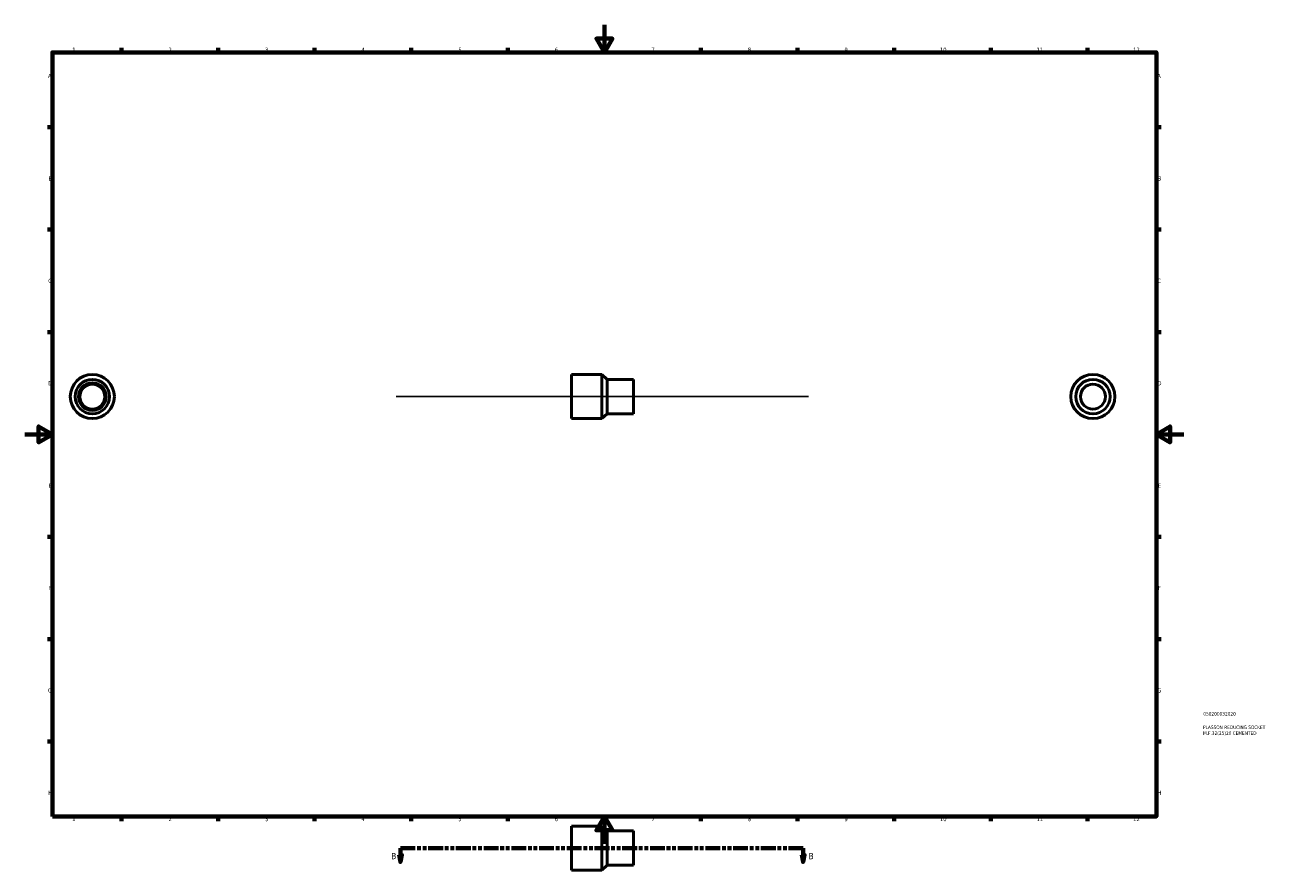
# Model space of a CAD drawing. Header units: millimetres. Extents: x 0 to 901, y -19 to 1060.
# Tile 1 of 3: x 0 to 901, y -19 to 594. Entities that reach past the tile are written whole.
import ezdxf

# ---------------------------------------------------------------- set-up
doc = ezdxf.new("R2010")
doc.units = ezdxf.units.MM
doc.linetypes.add('DOUBLE_DASH_CHAIN', pattern=[1.2403, 0.6614, -0.0827, 0.1654, -0.0827, 0.1654, -0.0827])
for name, color, linetype, lineweight in [('Border (ANSI)', 7, 'Continuous', 70), ('Section Line (ANSI)', 7, 'DOUBLE_DASH_CHAIN', 70), ('Sketch Geometry (ANSI)', 7, 'Continuous', 25), ('Title (ISO)', 7, 'Continuous', 50), ('Visible (ANSI)', 7, 'Continuous', 50)]:
    doc.layers.add(name, color=color, linetype=linetype, lineweight=lineweight)
doc.styles.add('Label Text (ANSI)', font='tahoma.ttf')
doc.styles.add('Note Text (ANSI)', font='tahoma.ttf')
doc.styles.add('Note Text (ISO)', font='tahoma.ttf')

# ---------------------------------------------------------------- blocks, each defined once
blk = doc.blocks.new('Borders Default Border')
at = {"layer": 'Border (ANSI)'}
for p, q in [((70.08, 574), (70.08, 577.45)), ((140.17, 574), (140.17, 577.45)), ((210.25, 574), (210.25, 577.45)), ((280.33, 574), (280.33, 577.45)), ((350.42, 574), (350.42, 577.45)), ((490.58, 574), (490.58, 577.45)), ((560.67, 574), (560.67, 577.45)), ((630.75, 574), (630.75, 577.45)), ((700.83, 574), (700.83, 577.45)), ((770.92, 574), (770.92, 577.45)), ((20, 519.75), (16.55, 519.75)), ((821, 519.75), (824.45, 519.75)), ((20, 445.5), (16.55, 445.5)), ((821, 445.5), (824.45, 445.5)), ((20, 371.25), (16.55, 371.25)), ((821, 371.25), (824.45, 371.25)), ((20, 222.75), (16.55, 222.75)), ((821, 222.75), (824.45, 222.75)), ((20, 148.5), (16.55, 148.5)), ((821, 148.5), (824.45, 148.5)), ((20, 74.25), (16.55, 74.25)), ((821, 74.25), (824.45, 74.25)), ((70.08, 20), (70.08, 16.55)), ((140.17, 20), (140.17, 16.55)), ((210.25, 20), (210.25, 16.55)), ((280.33, 20), (280.33, 16.55)), ((350.42, 20), (350.42, 16.55)), ((490.58, 20), (490.58, 16.55)), ((560.67, 20), (560.67, 16.55)), ((630.75, 20), (630.75, 16.55)), ((700.83, 20), (700.83, 16.55)), ((770.92, 20), (770.92, 16.55))]:
    blk.add_line(p, q, dxfattribs=at)
at = {"layer": 'Border (ANSI)', "flags": 128}
for points in [[(420.5, 594), (420.5, 574), (414.73, 584), (426.27, 584), (420.5, 574)], [(20, 20), (20, 574), (821, 574), (821, 20), (20, 20)], [(0, 297), (20, 297), (10, 302.77), (10, 291.23), (20, 297)], [(841, 297), (821, 297), (831, 302.77), (831, 291.23), (821, 297)], [(420.5, 0), (420.5, 20), (414.73, 10), (426.27, 10), (420.5, 20)]]:
    blk.add_lwpolyline(points, dxfattribs=at)
at = {"layer": 'Border (ANSI)', "attachment_point": 7, "style": 'Note Text (ANSI)'}
for s, insert, char_height in [('1', (34.35, 574.4), 3.05), ('2', (104.2, 574.4), 3.05), ('3', (174.26, 574.34), 3.05), ('4', (244.23, 574.4), 3.05), ('5', (314.48, 574.34), 3.05), ('6', (384.49, 574.34), 3.05), ('7', (454.6, 574.4), 3.05), ('8', (524.63, 574.33), 3.05), ('9', (594.7, 574.34), 3.05), ('10', (663.96, 574.34), 3.048), ('11', (734.04, 574.4), 3.048), ('12', (804.13, 574.4), 3.048), ('A', (16.78, 555.35), 3.05), ('A', (821.63, 555.35), 3.05), ('B', (17.15, 481.1), 3.05), ('B', (821.99, 481.1), 3.05), ('C', (16.95, 406.8), 3.05), ('C', (821.8, 406.8), 3.05), ('D', (16.96, 332.6), 3.05), ('D', (821.81, 332.6), 3.05), ('E', (17.21, 258.35), 3.05), ('E', (822.05, 258.35), 3.05), ('F', (17.29, 184.1), 3.05), ('F', (822.14, 184.1), 3.05), ('G', (16.81, 109.79), 3.05), ('G', (821.66, 109.79), 3.05), ('H', (16.97, 35.6), 3.05), ('H', (821.81, 35.6), 3.05), ('1', (34.35, 16.55), 3.05), ('2', (104.2, 16.55), 3.05), ('3', (174.26, 16.49), 3.05), ('4', (244.23, 16.55), 3.05), ('5', (314.48, 16.49), 3.05), ('6', (384.49, 16.49), 3.05), ('7', (454.6, 16.55), 3.05), ('8', (524.63, 16.48), 3.05), ('9', (594.7, 16.49), 3.05), ('10', (663.96, 16.49), 3.048), ('11', (734.04, 16.55), 3.048), ('12', (804.13, 16.55), 3.048)]:
    blk.add_mtext(s, dxfattribs=dict(at, insert=insert, char_height=char_height))
blk = doc.blocks.new('Title Blocks ISO')
at = {"layer": 'Title (ISO)', "color": 232, "true_color": 0xca0064, "style": 'Note Text (ISO)'}
for tag, p in [('PART_NUMBER_001', (34.08, 73.13)), ('DESCRIPTION_001', (33.84, 63.4)), ('DESCRIPTION_002', (33.84, 59.12))]:
    blk.add_attdef(tag, p, '', height=2.5, dxfattribs=at)
blk = doc.blocks.new('2dTransSection0')
at = {"layer": 'Section Line (ANSI)', "linetype": 'Continuous'}
for p, q in [((271.56, -7.97), (272.56, -12.97)), ((273.56, -7.97), (271.56, -7.97)), ((272.56, -2.97), (283.08, -2.97)), ((272.56, -2.97), (272.56, -7.97)), ((272.56, -7.97), (272.56, -12.97)), ((272.56, -12.97), (273.56, -7.97)), ((554.18, -2.97), (564.7, -2.97)), ((563.7, -7.97), (564.7, -12.97)), ((565.7, -7.97), (563.7, -7.97)), ((564.7, -2.97), (564.7, -7.97)), ((564.7, -7.97), (564.7, -12.97)), ((564.7, -12.97), (565.7, -7.97))]:
    blk.add_line(p, q, dxfattribs=at)
at = {"layer": 'Section Line (ANSI)', "linetype": 'DOUBLE_DASH_CHAIN', "ltscale": 16.218304}
blk.add_line((272.56, -2.97), (564.7, -2.97), dxfattribs=at)
at = {"layer": 'Section Line (ANSI)', "linetype": 'Continuous', "flags": 128}
for points in [[(271.56, -7.97), (272.56, -12.97), (273.56, -7.97), (271.56, -7.97)], [(563.7, -7.97), (564.7, -12.97), (565.7, -7.97), (563.7, -7.97)]]:
    blk.add_lwpolyline(points, dxfattribs=at)
at = {"layer": 'Section Line (ANSI)'}
for points in [[(271.56, -7.97), (272.56, -12.97), (273.56, -7.97), (271.56, -7.97)], [(563.7, -7.97), (564.7, -12.97), (565.7, -7.97), (563.7, -7.97)]]:
    blk.add_solid(points, dxfattribs=at)
at = {"layer": 'Section Line (ANSI)', "char_height": 4.57, "attachment_point": 7, "style": 'Label Text (ANSI)'}
for insert in [(265.82, -11.04), (568.65, -11.04)]:
    blk.add_mtext('B', dxfattribs=dict(at, insert=insert))

msp = doc.modelspace()

# ---------------------------------------------------------------- linework, layer by layer
at = {"layer": 'Sketch Geometry (ANSI)'}
msp.add_line((269.531, 324.427), (568.531, 324.427), dxfattribs=at)
at = {"layer": 'Visible (ANSI)'}
for p, q in [((396.531, 340.427), (396.531, 308.427)), ((418.531, 340.427), (396.531, 340.427)), ((418.531, 340.427), (418.531, 308.427)), ((422.531, 336.927), (418.531, 340.427)), ((422.531, 336.927), (422.531, 311.927)), ((441.531, 336.927), (422.531, 336.927)), ((441.531, 336.927), (441.531, 311.927)), ((418.531, 308.427), (396.531, 308.427)), ((422.531, 311.927), (418.531, 308.427)), ((441.531, 311.927), (422.531, 311.927)), ((396.531, 13.029), (396.531, -18.971)), ((418.531, 13.029), (396.531, 13.029)), ((418.531, 13.029), (418.531, -18.971)), ((422.531, 9.529), (418.531, 13.029)), ((422.531, 9.529), (422.531, -15.471)), ((441.531, 9.529), (422.531, 9.529)), ((441.531, 9.529), (441.531, -15.471)), ((422.531, -15.471), (418.531, -18.971)), ((441.531, -15.471), (422.531, -15.471)), ((418.531, -18.971), (396.531, -18.971))]:
    msp.add_line(p, q, dxfattribs=at)
for centre, radius in [((48.959, 324.427), 16), ((48.959, 324.427), 12.5), ((48.959, 324.427), 10), ((774.964, 324.427), 16), ((774.964, 324.427), 12.5), ((48.959, 324.427), 9), ((774.964, 324.427), 9)]:
    msp.add_circle(centre, radius, dxfattribs=at)

# ---------------------------------------------------------------- block references
msp.add_blockref('Borders Default Border', (0, 0))
msp.add_blockref('Title Blocks ISO', (821, 20)).add_auto_attribs({'PART_NUMBER_001': '050200032020', 'DESCRIPTION_001': 'PLASSON REDUCING SOCKET', 'DESCRIPTION_002': 'M.F.32(25)20 CEMENTED'})
at = {"layer": 'Section Line (ANSI)'}
msp.add_blockref('2dTransSection0', (0, 0), dxfattribs=at)

doc.saveas('drawing.dxf')
